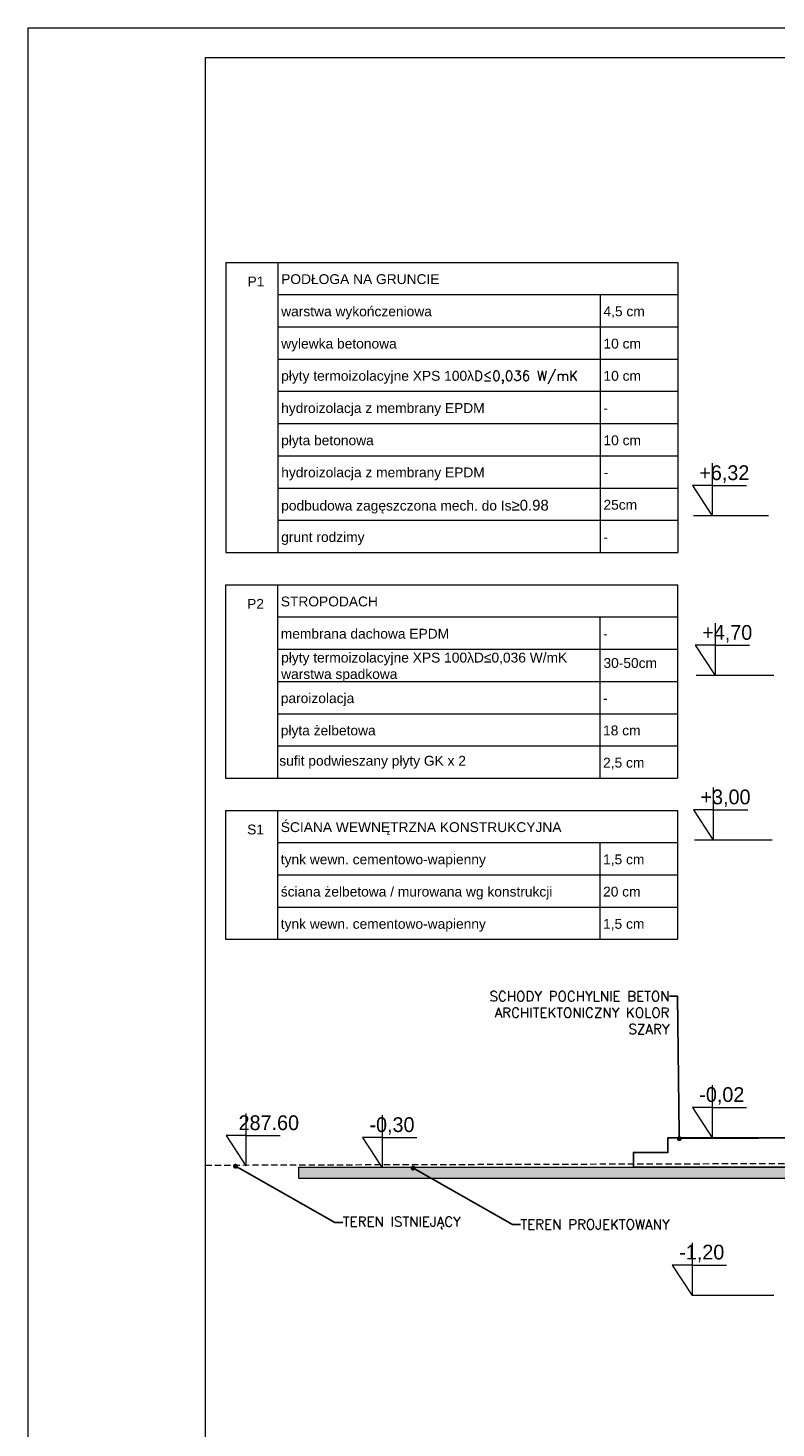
# Model space of a CAD drawing. Header units: millimetres. Extents: x -115268 to 140687, y -37779 to 24471.
# Tile 47 of 256: x 44143 to 44902, y -11248 to -9826. Entities that reach past the tile are written whole.
import ezdxf
from ezdxf import colors
from ezdxf.entities.mleader import LeaderData, LeaderLine
from ezdxf.math import Vec2, Vec3

# ---------------------------------------------------------------- set-up
doc = ezdxf.new("R2010")
doc.units = ezdxf.units.MM
doc.linetypes.add('DASHED', pattern=[19.05, 12.7, -6.35])
doc.layers.get('0').update_dxf_attribs({"lineweight": 9})
for name, color, linetype, lineweight in [('A_CIENKA', 7, 'Continuous', 9), ('A_HATCH', 8, 'Continuous', 9), ('A_KONSTRUKCJA', 3, 'Continuous', 25), ('A_PRZERYW', 8, 'DASHED', 9), ('A_RAMKA', 7, 'Continuous', 9), ('A_WIDOK', 253, 'Continuous', 9)]:
    doc.layers.add(name, color=color, linetype=linetype, lineweight=lineweight)
doc.layers.add('A_WYMIAR', color=253, linetype='Continuous', lineweight=5, transparency=0.2)
doc.styles.add('Arial', font='arial.ttf')

# ---------------------------------------------------------------- blocks, each defined once
blk = doc.blocks.new('_Dot')
at = {"color": 0, "linetype": 'ByBlock', "lineweight": -2}
blk.add_line((-0.5, 0), (-1, 0), dxfattribs=at)
at = {"color": 0, "linetype": 'ByBlock', "const_width": 0.5}
blk.add_lwpolyline([(-0.25, 0, 1), (0.25, 0, 1)], format="xyb", close=True, dxfattribs=at)

msp = doc.modelspace()

# ---------------------------------------------------------------- hatches: boundary and pattern name
at = {"layer": 'A_HATCH', "true_color": 0x000000, "transparency": 33554559}
h = msp.add_hatch(color=18, dxfattribs=at)
h.dxf.hatch_style = 1
h.paths.add_polyline_path([(45107.53518, -10994.34803), (45107.53518, -10982.80693), (44418.08779, -10982.80693), (44418.08779, -10994.34803)])
h.paths.add_polyline_path([(47472.53518, -10982.80693), (47472.53518, -10994.34803), (47809.10759, -10994.34803), (47809.10759, -10982.80693)])

# ---------------------------------------------------------------- linework, layer by layer
at = {"layer": 'A_CIENKA'}
for p, q in [((44837.35715, -10267.97863), (44837.35715, -10321.40678)), ((44837.35715, -10290.6237), (44817.35715, -10290.6237)), ((44817.35715, -10290.6237), (44837.35715, -10321.40678)), ((44837.35715, -10290.6237), (44872.26754, -10290.6237)), ((44840.34532, -10430.15953), (44840.34532, -10483.58768)), ((44840.34532, -10452.8046), (44820.34532, -10452.8046)), ((44820.34532, -10452.8046), (44840.34532, -10483.58768)), ((44840.34532, -10452.8046), (44875.25572, -10452.8046)), ((44838.60301, -10597.21061), (44838.60301, -10650.63876)), ((44838.60301, -10619.85567), (44818.60301, -10619.85567)), ((44818.60301, -10619.85567), (44838.60301, -10650.63876)), ((44838.60301, -10619.85567), (44873.5134, -10619.85567)), ((44837.35715, -10899.46716), (44837.35715, -10952.8953)), ((44364.33604, -10928.07501), (44364.33604, -10981.50316)), ((44502.71143, -10930.02786), (44502.71143, -10983.456)), ((44837.35715, -10922.11222), (44817.35715, -10922.11222)), ((44817.35715, -10922.11222), (44837.35715, -10952.8953)), ((44837.35715, -10922.11222), (44872.26754, -10922.11222)), ((44364.33604, -10950.72008), (44344.33604, -10950.72008)), ((44344.33604, -10950.72008), (44364.33604, -10981.50316)), ((44364.33604, -10950.72008), (44399.24644, -10950.72008)), ((44502.71143, -10952.67292), (44482.71143, -10952.67292)), ((44482.71143, -10952.67292), (44502.71143, -10983.456)), ((44502.71143, -10952.67292), (44537.62183, -10952.67292)), ((44418.08779, -10982.80693), (45107.53518, -10982.80693))]:
    msp.add_line(p, q, dxfattribs=at)
at = {"layer": 'A_CIENKA', "color": 1}
for p, q in [((44817.0096, -11059.46032), (44817.0096, -11112.88847)), ((44817.0096, -11082.10538), (44797.0096, -11082.10538)), ((44797.0096, -11082.10538), (44817.0096, -11112.88847)), ((44817.0096, -11082.10538), (44851.92, -11082.10538))]:
    msp.add_line(p, q, dxfattribs=at)
at = {"layer": 'A_CIENKA'}
msp.add_lwpolyline([(44143.29342, -9825.90398), (48343.29342, -9825.90398), (48343.29342, -12795.90398), (44143.29342, -12795.90398), (44143.29342, -9825.90398)], dxfattribs=at)
at = {"layer": 'A_HATCH'}
for p, q in [((44344.09175, -10063.88519), (44344.09175, -10358.51711)), ((44344.09175, -10063.88519), (44802.70162, -10063.88519)), ((44396.81547, -10063.88519), (44396.81547, -10358.51711)), ((44802.70162, -10063.88519), (44802.70162, -10358.51711)), ((44396.81547, -10096.62207), (44802.70162, -10096.62207)), ((44723.82873, -10096.62207), (44723.82873, -10358.51711)), ((44396.81547, -10129.35895), (44802.70162, -10129.35895)), ((44396.81547, -10162.09583), (44802.70162, -10162.09583)), ((44396.81547, -10194.83271), (44802.70162, -10194.83271)), ((44396.81547, -10194.83271), (44802.70162, -10194.83271)), ((44396.81547, -10227.56959), (44802.70162, -10227.56959)), ((44396.81547, -10260.30647), (44802.70162, -10260.30647)), ((44396.81547, -10293.04335), (44802.70162, -10293.04335)), ((44396.81547, -10325.78023), (44802.70162, -10325.78023)), ((44344.09175, -10358.51711), (44802.70162, -10358.51711)), ((44343.69763, -10391.254), (44343.69763, -10587.67528)), ((44344.09175, -10391.254), (44802.70162, -10391.254)), ((44396.42135, -10391.254), (44396.42135, -10587.67528)), ((44802.3075, -10391.254), (44802.3075, -10587.67528)), ((44396.42135, -10423.99088), (44802.3075, -10423.99088)), ((44723.43461, -10423.99088), (44723.43461, -10587.67528)), ((44396.42135, -10456.72776), (44802.3075, -10456.72776)), ((44396.42135, -10489.46464), (44802.3075, -10489.46464)), ((44396.42135, -10522.20152), (44802.3075, -10522.20152)), ((44396.42135, -10554.9384), (44802.3075, -10554.9384)), ((44343.69763, -10587.67528), (44802.3075, -10587.67528)), ((44343.69763, -10620.41216), (44802.3075, -10620.41216)), ((44343.69763, -10620.41216), (44343.69763, -10751.35968)), ((44396.42135, -10620.41216), (44396.42135, -10751.35968)), ((44802.3075, -10620.41216), (44802.3075, -10751.35968)), ((44396.42135, -10653.14904), (44802.3075, -10653.14904)), ((44723.43461, -10653.14904), (44723.43461, -10751.35968)), ((44396.42135, -10685.88592), (44802.3075, -10685.88592)), ((44396.42135, -10718.6228), (44802.3075, -10718.6228)), ((44343.69763, -10751.35968), (44802.3075, -10751.35968)), ((44343.69763, -10751.35968), (44802.3075, -10751.35968))]:
    msp.add_line(p, q, dxfattribs=at)
for points in [[(45103.01481, -10994.34803), (44418.08779, -10994.34803), (44418.08779, -10982.80693), (45107.53518, -10982.80693)], [(45107.53518, -10994.34803), (44418.08779, -10994.34803), (44418.08779, -10982.80693), (45107.53518, -10982.80693)]]:
    msp.add_lwpolyline(points, dxfattribs=at)
at = {"layer": 'A_KONSTRUKCJA'}
msp.add_line((44757.53518, -10982.80693), (45107.53518, -10982.80693), dxfattribs=at)
msp.add_lwpolyline([(44757.53518, -10982.80693), (44757.53518, -10967.80693), (44792.53518, -10967.80693), (44792.53518, -10952.80693), (45127.53518, -10952.80693)], dxfattribs=at)
at = {"layer": 'A_PRZERYW', "ltscale": 0.5}
msp.add_line((44323.29342, -10980.64733), (45455.53518, -10977.37), dxfattribs=at)
at = {"layer": 'A_RAMKA'}
msp.add_lwpolyline([(44323.29342, -9855.90398), (48309.10759, -9855.90398), (48309.10759, -12765.90398), (44323.29342, -12765.90398)], close=True, dxfattribs=at)
at = {"layer": 'A_WIDOK'}
msp.add_line((44792.53518, -10952.80693), (47452.53518, -10952.80693), dxfattribs=at)
at = {"layer": 'A_WYMIAR'}
for p, q in [((44894.59284, -10321.39994), (44818.34284, -10321.39994)), ((44899.9675, -10483.58084), (44821.33102, -10483.58084)), ((44898.22519, -10650.63192), (44819.5887, -10650.63192)), ((44884.61554, -10953.78155), (44804.0806, -10953.78155)), ((44899.96341, -11112.88847), (44817.0096, -11112.88847))]:
    msp.add_line(p, q, dxfattribs=at)

# ---------------------------------------------------------------- texts
at = {"layer": 'A_CIENKA', "char_height": 15, "attachment_point": 1}
for s, width, heights, insert in [('+6,32', 104.1528188, [0], (44824.3689, -10270.00797)), ('+4,70', 104.1528188, [104.15282], (44827.35708, -10432.18887)), ('+3,00', 104.1528188, [104.15282], (44825.61476, -10599.23995)), ('-0,02', 48.770906, [48.77091], (44824.3689, -10901.4965)), (' 287.60', 332.8311032, [18.10996], (44351.3478, -10930.10435)), ('-0,30', 48.770906, [48.77091], (44489.72319, -10932.0572))]:
    msp.add_mtext_dynamic_manual_height_columns(s, width=width, gutter_width=17.5, heights=heights, dxfattribs=dict(at, insert=insert))
at = {"layer": 'A_CIENKA', "color": 1, "insert": (44804.02136, -11061.48966), "char_height": 15, "attachment_point": 1}
msp.add_mtext_dynamic_manual_height_columns('-1,20', width=48.770906, gutter_width=17.5, heights=[0], dxfattribs=at)
at = {"layer": 'A_WYMIAR', "char_height": 10, "attachment_point": 1, "style": 'Arial'}
for s, heights, insert in [('P1', [0], (44365.99977, -10078.29857)), ('PODŁOGA NA GRUNCIE', [0], (44400.13996, -10075.91337)), ('warstwa wykończeniowa ', [0], (44400.13996, -10108.65026)), ('4,5 cm', [0], (44727.15321, -10108.65026)), ('wylewka betonowa ', [0], (44400.13996, -10141.38714)), ('10 cm', [0], (44727.15321, -10141.38714)), ('płyty termoizolacyjne XPS 100λ{\\Fromans|c238;D\\Fromans|c0;≤\\Fromans|c238;0,036 W/mK}', [0], (44400.13996, -10174.12402)), ('10 cm', [0], (44727.15321, -10174.12402)), ('hydroizolacja z membrany EPDM', [0], (44400.13996, -10206.8609)), ('-', [0], (44727.15321, -10206.8609)), ('płyta betonowa', [0], (44400.13996, -10239.59778)), ('10 cm', [0], (44727.15321, -10239.59778)), ('hydroizolacja z membrany EPDM', [0], (44400.22485, -10272.19079)), ('-', [0], (44727.23811, -10272.19079)), ('podbudowa zagęszczona mech. do Is{\\H1.08333x;≥0.98}', [0], (44400.13996, -10305.07154)), ('25cm', [0], (44727.15321, -10305.07154)), ('grunt rodzimy', [0], (44400.13996, -10337.80842)), ('-', [0], (44727.15321, -10337.80842)), ('P2', [9.22219], (44365.60565, -10405.66738)), ('STROPODACH', [0], (44399.74584, -10403.28218)), ('membrana dachowa EPDM', [0], (44399.74584, -10436.01906)), ('-', [0], (44726.75909, -10436.01906)), ('płyty termoizolacyjne XPS 100λD≤0,036 W/mK\\Pwarstwa spadkowa', [0], (44400.11078, -10460.24063)), ('30-50cm', [0], (44727.12404, -10465.75202)), ('paroizolacja', [0], (44399.74584, -10501.49282)), ('-', [0], (44726.75909, -10501.49282)), ('płyta żelbetowa', [0], (44399.74584, -10534.2297)), ('18 cm', [0], (44726.75909, -10534.2297)), ('sufit podwieszany płyty GK x 2', [0], (44398.19197, -10565.0388)), ('2,5 cm', [0], (44726.75909, -10566.96658)), ('ŚCIANA WEWNĘTRZNA KONSTRUKCYJNA', [0], (44399.74584, -10632.44034)), ('S1', [0], (44365.60565, -10634.82554)), ('tynk wewn. cementowo-wapienny', [0], (44399.74584, -10665.17722)), ('1,5 cm', [0], (44726.75909, -10665.17722)), ('ściana żelbetowa / murowana wg konstrukcji', [0], (44399.74584, -10697.91411)), ('20 cm', [0], (44726.75909, -10697.91411)), ('tynk wewn. cementowo-wapienny', [0], (44399.74584, -10730.65099)), ('1,5 cm', [0], (44726.75909, -10730.65099))]:
    msp.add_mtext_dynamic_manual_height_columns(s, width=473.6976626, gutter_width=1.25, heights=heights, dxfattribs=dict(at, insert=insert))

# ---------------------------------------------------------------- leaders
at = {"layer": 'A_CIENKA'}
ml = msp.add_multileader_mtext('Standard', dxfattribs=at)
ml.set_content('{\\Fromans.shx;SCHODY POCHYLNIE BETON ARCHITEKTONICZNY KOLOR SZARY}', color=256)
ml.set_leader_properties()
ml.set_arrow_properties(name='DOT')
ml.build(insert=Vec2(0, 0))
ml.multileader.update_dxf_attribs({"arrow_head_size": 5})
ctx = ml.context
ctx.base_point, ctx.char_height, ctx.arrow_head_size, ctx.landing_gap_size, ctx.plane_origin = Vec3(44589.74854, -10809.16776), 10, 5, 0.09, Vec3(44641.88944, -10975.10484)
ctx.text_align_type = 2
notes = []
notes.append((ctx, [(0, (1, 1, 0), (44802.21426, -10809.16776), (-1, 0), 8, [(0, [(44804.0806, -10953.78155)], 0, [])])]))
ctx.mtext.insert, ctx.mtext.width, ctx.mtext.alignment, ctx.mtext.flow_direction = Vec3(44794.12426, -10804.16776), 239.2869378, 3, 5
ml = msp.add_multileader_mtext('Standard', dxfattribs=at)
ml.set_content('{\\Fromans.shx;TEREN ISTNIEJĄCY}', color=256)
ml.set_leader_properties()
ml.set_arrow_properties(name='DOT')
ml.build(insert=Vec2(0, 0))
ml.multileader.update_dxf_attribs({"arrow_head_size": 5})
ctx = ml.context
ctx.base_point, ctx.char_height, ctx.arrow_head_size, ctx.landing_gap_size, ctx.plane_origin = Vec3(44462.66636, -11038.97816), 10, 5, 0.09, Vec3(44429.56916, -11204.61524)
notes.append((ctx, [(0, (1, 1, 0), (44454.66636, -11038.97816), (1, 0), 8, [(0, [(44353.77889, -10981.77141)], 0, [])])]))
ctx.mtext.insert, ctx.mtext.width, ctx.mtext.flow_direction = Vec3(44462.75636, -11033.02816), 239.2869378, 5
ml = msp.add_multileader_mtext('Standard', dxfattribs=at)
ml.set_content('{\\Fromans.shx;TEREN PROJEKTOWANY}', color=256)
ml.set_leader_properties()
ml.set_arrow_properties(name='DOT')
ml.build(insert=Vec2(0, 0))
ml.multileader.update_dxf_attribs({"arrow_head_size": 5})
ctx = ml.context
ctx.base_point, ctx.char_height, ctx.arrow_head_size, ctx.landing_gap_size, ctx.plane_origin = Vec3(44642.85209, -11040.90019), 10, 5, 0.09, Vec3(44609.75489, -11206.53727)
notes.append((ctx, [(0, (1, 1, 0), (44634.85209, -11040.90019), (1, 0), 8, [(0, [(44533.96462, -10983.69344)], 0, [])])]))
ctx.mtext.insert, ctx.mtext.width, ctx.mtext.flow_direction = Vec3(44642.94209, -11035.90019), 239.2869378, 5
for ctx, leaders in notes:
    for number, flags, end, landing, length, lines in leaders:
        leader = LeaderData()
        leader.index, (leader.has_last_leader_line, leader.has_dogleg_vector, leader.attachment_direction) = number, flags
        leader.last_leader_point, leader.dogleg_vector, leader.dogleg_length = Vec3(end), Vec3(landing), length
        for number, points, colour, breaks in lines:
            line = LeaderLine()
            line.index, line.vertices, line.color, line.breaks = number, Vec3.list(points), colors.encode_raw_color(colour), breaks
            leader.lines.append(line)
        ctx.leaders.append(leader)

doc.saveas('drawing.dxf')
